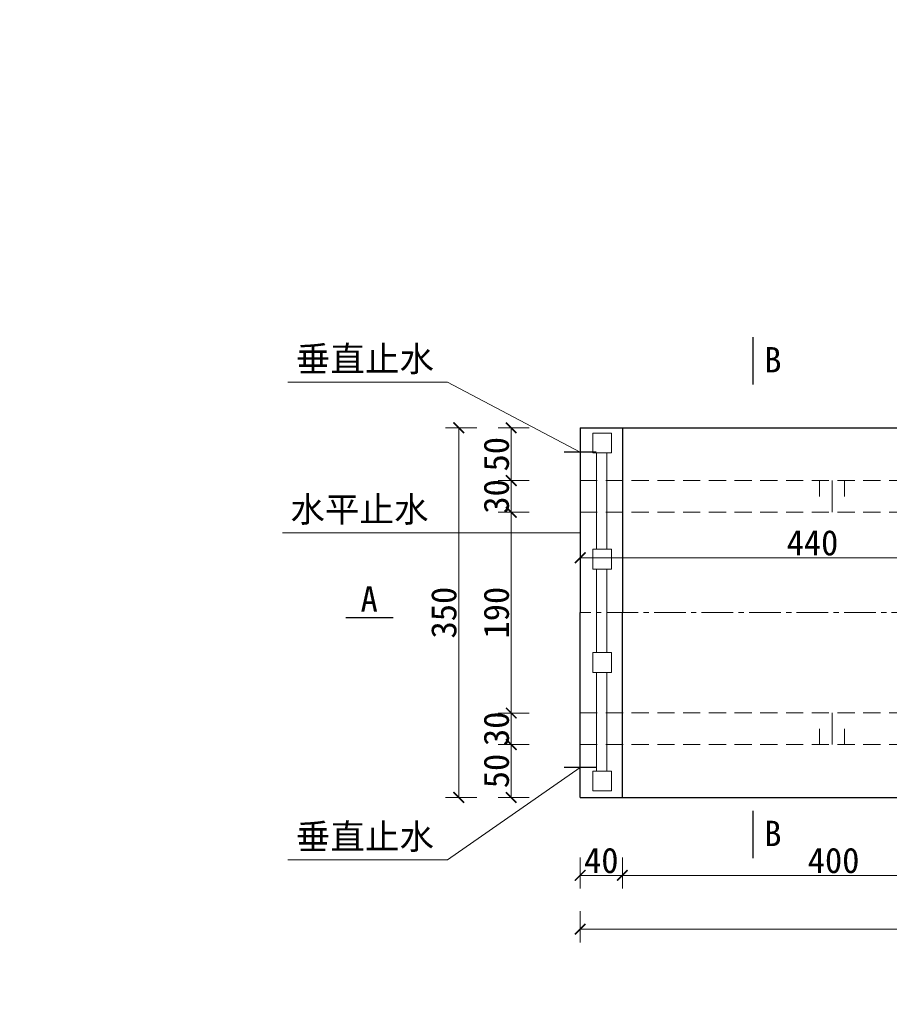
# Model space of a CAD drawing. Extents: x -13074 to 1448651, y 3648755 to 8081248.
# Tile 58 of 173: x 558801 to 558884, y 3858560 to 3858653. Entities that reach past the tile are written whole.
import ezdxf

# ---------------------------------------------------------------- set-up
doc = ezdxf.new("R2010")
doc.units = 0
doc.header["$PDMODE"] = 32
doc.header["$PDSIZE"] = 0.2
doc.linetypes.add('CENTER2', pattern=[1.125, 0.75, -0.125, 0.125, -0.125])
doc.linetypes.add('HIDDEN2', pattern=[0.1875, 0.125, -0.0625])
doc.layers.get('0').update_dxf_attribs({"linetype": 'CONTINUOUS'})
doc.layers.get('Defpoints').update_dxf_attribs({"linetype": 'CONTINUOUS'})
for name, color, linetype, lineweight in [('0.09标注线', 3, 'CONTINUOUS', 9), ('0.15红线', 1, 'CONTINUOUS', 15), ('0.15虚线', 1, 'HIDDEN2', 15), ('0.30粗线', 7, 'CONTINUOUS', 30), ('新建路', 7, 'CONTINUOUS', 40), ('细实线', 3, 'CONTINUOUS', 20)]:
    doc.layers.add(name, color=color, linetype=linetype, lineweight=lineweight)
doc.layers.add('PUB_DIM', color=3, linetype='CONTINUOUS')
doc.styles.add('-仿宋_GB2312', font='FangSong_GB2312.ttf')
doc.styles.add('TSSD_Dimension', font='tssdeng.shx', dxfattribs={"width": 0.7, "bigfont": '1hztxt.shx'})
doc.dimstyles.new('TSSD_100_100', dxfattribs={"dimtxt": 300, "dimasz": 100, "dimexe": 100, "dimexo": 250, "dimgap": 100, "dimtad": 1, "dimdec": 0, "dimzin": 0, "dimdsep": 46, "dimtxsty": 'TSSD_Dimension', "dimblk": 'ARCHTICK', "dimcen": 0, "dimdle": 100, "dimclrt": 7, "dimadec": 0, "dimazin": 0, "dimtfac": 1, "dimtdec": 0, "dimtix": 1, "dimtmove": 2, "dimatfit": 3, "dimfxl": 1, "dimtolj": 1, "dimtzin": 0, "dimarcsym": 0})
doc.dimstyles.new('zzzz STANDARD', dxfattribs={"dimtxt": 2.3, "dimasz": 1, "dimexe": 1.25, "dimexo": 1.5, "dimgap": 0.2, "dimtad": 1, "dimdec": 0, "dimlfac": 10, "dimzin": 0, "dimdsep": 46, "dimtxsty": '-仿宋_GB2312', "dimblk": 'ARCHTICK', "dimcen": 0.09, "dimadec": 0, "dimazin": 0, "dimtfac": 1, "dimtdec": 0, "dimtix": 1, "dimtmove": 2, "dimatfit": 3, "dimfxl": 1.7, "dimfxlon": 1, "dimtolj": 1, "dimtzin": 0, "dimlwd": 9, "dimlwe": 9, "dimarcsym": 0})

# ---------------------------------------------------------------- blocks, each defined once
blk = doc.blocks.new('_ARCHTICK')
at = {"color": 0, "linetype": 'ByBlock', "const_width": 0.15}
blk.add_lwpolyline([(-0.5, -0.5), (0.5, 0.5)], dxfattribs=at)
blk = doc.blocks.new('*D1900')
at = {"layer": 'Defpoints', "color": 0, "linetype": 'Continuous', "lineweight": 13}
for p in [(558854.295, 3858579.745, -0.06), (558954.295, 3858579.747), (558854.295, 3858567.272)]:
    blk.add_point(p, dxfattribs=at)
at = {"layer": '新建路', "color": 0, "linetype": 'Continuous', "lineweight": 9}
for p, q in [((558854.295, 3858568.972), (558854.295, 3858566.022)), ((558954.295, 3858568.972), (558954.295, 3858566.022)), ((558954.295, 3858567.272), (558854.295, 3858567.272))]:
    blk.add_line(p, q, dxfattribs=at)
at = {"layer": '新建路', "color": 0, "linetype": 'Continuous', "lineweight": 9, "rotation": 180}
blk.add_blockref('_ARCHTICK', (558854.295, 3858567.272), dxfattribs=at)
at = {"layer": '新建路', "color": 0, "linetype": 'Continuous', "lineweight": 9}
blk.add_blockref('_ARCHTICK', (558954.295, 3858567.272), dxfattribs=at)
at = {"layer": '新建路', "color": 0, "linetype": 'Continuous', "lineweight": 13, "insert": (558904.295, 3858568.672), "char_height": 2.4, "attachment_point": 5, "style": '-仿宋_GB2312'}
blk.add_mtext('\\A1;1000', dxfattribs=at)
blk = doc.blocks.new('*D1901')
at = {"layer": 'Defpoints', "color": 0, "linetype": 'Continuous', "lineweight": 13}
for p in [(558854.295, 3858614.747, -0.06), (558847.763, 3858609.747), (558854.295, 3858609.747, -0.06)]:
    blk.add_point(p, dxfattribs=at)
at = {"layer": '新建路', "color": 0, "linetype": 'Continuous', "lineweight": 9}
for p, q in [((558849.463, 3858614.747), (558846.513, 3858614.747)), ((558847.763, 3858614.747), (558847.763, 3858609.747)), ((558849.463, 3858609.747), (558846.513, 3858609.747))]:
    blk.add_line(p, q, dxfattribs=at)
for p, rotation in [((558847.763, 3858614.747), 90), ((558847.763, 3858609.747), 270)]:
    blk.add_blockref('_ARCHTICK', p, dxfattribs=dict(at, rotation=rotation))
at = {"layer": '新建路', "color": 0, "linetype": 'Continuous', "lineweight": 13, "insert": (558846.363, 3858612.247), "char_height": 2.4, "attachment_point": 5, "rotation": 90, "style": '-仿宋_GB2312'}
blk.add_mtext('\\A1;50', dxfattribs=at)
blk = doc.blocks.new('*D1902')
at = {"layer": 'Defpoints', "color": 0, "linetype": 'Continuous', "lineweight": 13}
for p in [(558854.295, 3858609.747, -0.06), (558847.763, 3858606.747), (558854.295, 3858606.747, -0.06)]:
    blk.add_point(p, dxfattribs=at)
at = {"layer": '新建路', "color": 0, "linetype": 'Continuous', "lineweight": 9}
for p, q in [((558847.763, 3858609.747), (558847.763, 3858610.747)), ((558849.463, 3858609.747), (558846.513, 3858609.747)), ((558847.763, 3858609.747), (558847.763, 3858606.747)), ((558849.463, 3858606.747), (558846.513, 3858606.747)), ((558847.763, 3858606.747), (558847.763, 3858605.747))]:
    blk.add_line(p, q, dxfattribs=at)
for p, rotation in [((558847.763, 3858609.747), 270), ((558847.763, 3858606.747), 90)]:
    blk.add_blockref('_ARCHTICK', p, dxfattribs=dict(at, rotation=rotation))
at = {"layer": '新建路', "color": 0, "linetype": 'Continuous', "lineweight": 13, "insert": (558846.363, 3858608.247), "char_height": 2.4, "attachment_point": 5, "rotation": 90, "style": '-仿宋_GB2312'}
blk.add_mtext('\\A1;30', dxfattribs=at)
blk = doc.blocks.new('*D1903')
at = {"layer": 'Defpoints', "color": 0, "linetype": 'Continuous', "lineweight": 13}
for p in [(558854.295, 3858606.747, -0.06), (558847.763, 3858587.739), (558854.295, 3858587.739, -0.305)]:
    blk.add_point(p, dxfattribs=at)
at = {"layer": '新建路', "color": 0, "linetype": 'Continuous', "lineweight": 9}
for p, q in [((558849.463, 3858606.747), (558846.513, 3858606.747)), ((558847.763, 3858606.747), (558847.763, 3858587.739)), ((558849.461, 3858587.739), (558846.513, 3858587.739))]:
    blk.add_line(p, q, dxfattribs=at)
for p, rotation in [((558847.763, 3858606.747), 90), ((558847.763, 3858587.739), 270)]:
    blk.add_blockref('_ARCHTICK', p, dxfattribs=dict(at, rotation=rotation))
at = {"layer": '新建路', "color": 0, "linetype": 'Continuous', "lineweight": 13, "insert": (558846.363, 3858597.243), "char_height": 2.4, "attachment_point": 5, "rotation": 90, "style": '-仿宋_GB2312'}
blk.add_mtext('\\A1;190', dxfattribs=at)
blk = doc.blocks.new('*D1904')
at = {"layer": 'Defpoints', "color": 0, "linetype": 'Continuous', "lineweight": 13}
for p in [(558854.295, 3858587.739, -0.305), (558847.763, 3858584.747), (558854.295, 3858584.747, -0.06)]:
    blk.add_point(p, dxfattribs=at)
at = {"layer": '新建路', "color": 0, "linetype": 'Continuous', "lineweight": 9}
for p, q in [((558847.763, 3858587.739), (558847.763, 3858588.739)), ((558849.461, 3858587.739), (558846.513, 3858587.739)), ((558847.763, 3858587.739), (558847.763, 3858584.747)), ((558849.463, 3858584.747), (558846.513, 3858584.747)), ((558847.763, 3858584.747), (558847.763, 3858583.747))]:
    blk.add_line(p, q, dxfattribs=at)
for p, rotation in [((558847.763, 3858587.739), 270), ((558847.763, 3858584.747), 90)]:
    blk.add_blockref('_ARCHTICK', p, dxfattribs=dict(at, rotation=rotation))
at = {"layer": '新建路', "color": 0, "linetype": 'Continuous', "lineweight": 13, "insert": (558846.363, 3858586.243), "char_height": 2.4, "attachment_point": 5, "rotation": 90, "style": '-仿宋_GB2312'}
blk.add_mtext('\\A1;30', dxfattribs=at)
blk = doc.blocks.new('*D1905')
at = {"layer": 'Defpoints', "color": 0, "linetype": 'Continuous', "lineweight": 13}
for p in [(558854.295, 3858584.747, -0.06), (558847.763, 3858579.747), (558854.295, 3858579.747, -0.06)]:
    blk.add_point(p, dxfattribs=at)
at = {"layer": '新建路', "color": 0, "linetype": 'Continuous', "lineweight": 9}
for p, q in [((558849.463, 3858584.747), (558846.513, 3858584.747)), ((558847.763, 3858584.747), (558847.763, 3858579.747)), ((558849.463, 3858579.747), (558846.513, 3858579.747))]:
    blk.add_line(p, q, dxfattribs=at)
for p, rotation in [((558847.763, 3858584.747), 90), ((558847.763, 3858579.747), 270)]:
    blk.add_blockref('_ARCHTICK', p, dxfattribs=dict(at, rotation=rotation))
at = {"layer": '新建路', "color": 0, "linetype": 'Continuous', "lineweight": 13, "insert": (558846.363, 3858582.247), "char_height": 2.4, "attachment_point": 5, "rotation": 90, "style": '-仿宋_GB2312'}
blk.add_mtext('\\A1;50', dxfattribs=at)
blk = doc.blocks.new('*D1922')
at = {"layer": 'Defpoints', "color": 0, "linetype": 'Continuous', "lineweight": 13}
for p in [(558898.295, 3858614.747, -0.06), (558854.295, 3858609.747, -0.06), (558854.295, 3858602.446)]:
    blk.add_point(p, dxfattribs=at)
at = {"layer": '新建路', "color": 0, "linetype": 'Continuous', "lineweight": 9}
for p, q in [((558854.295, 3858604.146), (558854.295, 3858601.196)), ((558898.295, 3858604.146), (558898.295, 3858601.196)), ((558898.295, 3858602.446), (558854.295, 3858602.446))]:
    blk.add_line(p, q, dxfattribs=at)
at = {"layer": '新建路', "color": 0, "linetype": 'Continuous', "lineweight": 9, "rotation": 180}
blk.add_blockref('_ARCHTICK', (558854.295, 3858602.446), dxfattribs=at)
at = {"layer": '新建路', "color": 0, "linetype": 'Continuous', "lineweight": 9}
blk.add_blockref('_ARCHTICK', (558898.295, 3858602.446), dxfattribs=at)
at = {"layer": '新建路', "color": 0, "linetype": 'Continuous', "lineweight": 13, "insert": (558876.295, 3858603.846), "char_height": 2.4, "attachment_point": 5, "style": '-仿宋_GB2312'}
blk.add_mtext('\\A1;440', dxfattribs=at)
blk = doc.blocks.new('*D1656')
at = {"layer": 'Defpoints', "color": 0, "lineweight": 13}
for p in [(795706, 267580.9), (795535.2, 266220.4), (795732.5, 266163.8), (795133.8, 265864.5), (795133.8, 265864.5)]:
    blk.add_point(p, dxfattribs=at)
at = {"layer": 'PUB_DIM', "color": 0, "lineweight": -2}
blk.add_arc((795133.8, 265864.5), 536.4, 26.56505, 71.56505, dxfattribs=at)
at = {"layer": 'PUB_DIM', "color": 0, "lineweight": -2, "xscale": 100, "yscale": 100, "zscale": 100}
for p, rotation in [((795303.5, 266373.4), 161.5650511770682), ((795613.6, 266104.4), 296.5650511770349)]:
    blk.add_blockref('_ARCHTICK', p, dxfattribs=dict(at, rotation=rotation))
blk = doc.blocks.new('123')
at = {"layer": 'PUB_DIM', "color": 7}
dim = blk.add_angular_dim_2l(base=(795535.2, 266220.4), line1=((795732.5, 266163.8), (795133.8, 265864.5)), line2=((795133.8, 265864.5), (795706, 267580.9)), text=' ', dimstyle='TSSD_100_100', dxfattribs=at)
dim.commit()
dim.dimension.update_dxf_attribs({"geometry": '*D1656', "text_midpoint": (426562.1, 722353.3)})

msp = doc.modelspace()

# ---------------------------------------------------------------- linework, layer by layer
at = {"layer": '0.09标注线', "color": 3, "lineweight": 13}
for p, q in [((558841.729, 3858619.054), (558826.602, 3858619.054)), ((558854.295, 3858604.802, -0.304), (558826.094, 3858604.802, -0.304)), ((558841.729, 3858573.823), (558826.602, 3858573.823))]:
    msp.add_line(p, q, dxfattribs=at)
at = {"layer": '0.09标注线', "linetype": 'Continuous', "lineweight": 13}
for p, q in [((558854.295, 3858612.428, -0.536), (558841.729, 3858619.054)), ((558876.947, 3858609.747, 0.001), (558876.947, 3858608.247, 0.001)), ((558878.171, 3858609.747, 0.001), (558878.171, 3858606.747, 0.001)), ((558879.333, 3858609.747, 0.001), (558879.333, 3858608.247, 0.001)), ((558878.171, 3858584.747, 0.001), (558878.171, 3858587.747, 0.001)), ((558876.947, 3858584.747, 0.001), (558876.947, 3858586.247, 0.001)), ((558879.333, 3858584.747, 0.001), (558879.333, 3858586.247, 0.001)), ((558854.295, 3858582.566, -0.536), (558841.729, 3858573.823))]:
    msp.add_line(p, q, dxfattribs=at)
at = {"layer": '0.15红线', "color": 7}
for p, q in [((558855.846, 3858603.245, -0.573), (558855.846, 3858612.364, -0.573)), ((558856.815, 3858612.364, -0.573), (558856.815, 3858603.245, -0.573)), ((558855.846, 3858601.37, -0.573), (558855.846, 3858593.458, -0.573)), ((558856.815, 3858593.458, -0.573), (558856.815, 3858601.37, -0.573)), ((558855.846, 3858591.583, -0.573), (558855.846, 3858582.238, -0.573)), ((558856.815, 3858582.238, -0.573), (558856.815, 3858591.583, -0.573))]:
    msp.add_line(p, q, dxfattribs=at)
at = {"layer": '0.15红线', "color": 7, "elevation": -0.536}
for points in [[(558857.276, 3858612.364), (558855.501, 3858612.364), (558855.501, 3858614.239), (558857.276, 3858614.239)], [(558857.276, 3858601.37), (558855.501, 3858601.37), (558855.501, 3858603.245), (558857.276, 3858603.245)], [(558857.276, 3858593.458), (558855.501, 3858593.458), (558855.501, 3858591.583), (558857.276, 3858591.583)], [(558857.276, 3858582.238), (558855.501, 3858582.238), (558855.501, 3858580.363), (558857.276, 3858580.363)]]:
    msp.add_lwpolyline(points, close=True, dxfattribs=at)
at = {"layer": '0.15虚线', "ltscale": 13}
for p, q in [((558854.295, 3858609.747, 0.001), (558898.295, 3858609.747, 0.001)), ((558854.295, 3858606.747, 0.001), (558903.045, 3858606.747, 0.293)), ((558854.295, 3858587.747, 0.001), (558903.045, 3858587.747, 1.799)), ((558854.295, 3858584.747, 0.001), (558898.295, 3858584.747, 0.001))]:
    msp.add_line(p, q, dxfattribs=at)
at = {"layer": '0.30粗线'}
for p, q in [((558870.636, 3858623.341), (558870.636, 3858618.845)), ((558854.295, 3858614.747, 0.001), (558854.295, 3858597.247, -0.536)), ((558854.295, 3858614.747, 0.001), (558936.287, 3858614.747, 0.001)), ((558858.295, 3858614.747, -0.536), (558858.295, 3858597.247, -0.536)), ((558855.795, 3858612.428, -0.536), (558852.795, 3858612.428, -0.536)), ((558854.295, 3858579.747, 0.001), (558854.295, 3858597.247, -0.536)), ((558858.295, 3858579.747, -0.536), (558858.295, 3858597.247, -0.536)), ((558832.086, 3858596.773), (558836.582, 3858596.773)), ((558855.795, 3858582.566, -0.536), (558852.795, 3858582.566, -0.536)), ((558854.295, 3858579.747, 0.001), (558936.287, 3858579.747, 0.001)), ((558870.636, 3858578.489), (558870.636, 3858573.993))]:
    msp.add_line(p, q, dxfattribs=at)
at = {"layer": '细实线', "color": 1, "linetype": 'CENTER2', "lineweight": 13, "ltscale": 4}
msp.add_line((558954.295, 3858597.247, -0.323), (558854.295, 3858597.247, -0.386), dxfattribs=at)

# ---------------------------------------------------------------- block references
at = {"linetype": 'Continuous', "lineweight": 13, "xscale": 0.01000000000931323, "yscale": 0.009999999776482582, "zscale": 0.01}
msp.add_blockref('123', (552983.124, 3855442.078), dxfattribs=at)

# ---------------------------------------------------------------- texts
at = {"layer": '0.09标注线', "char_height": 2.4, "attachment_point": 1, "style": '-仿宋_GB2312'}
for s, insert, width in [('垂直止水', (558827.352, 3858622.475), 19.48533), ('B', (558871.731, 3858622.393), 12.60969), ('水平止水', (558826.844, 3858608.223, -0.304), 19.48533), ('A', (558833.496, 3858599.739), 12.60969), ('垂直止水', (558827.352, 3858577.244), 19.48533), ('B', (558871.731, 3858577.54), 12.60969)]:
    msp.add_mtext(s, dxfattribs=dict(at, insert=insert, width=width))

# ---------------------------------------------------------------- dimensions: what is measured, and where the dimension line sits
at = {"layer": '新建路', "color": 3, "linetype": 'Continuous', "lineweight": 13}
msp.add_linear_dim(base=(558842.793, 3858614.747, 0.06), p1=(558854.295, 3858579.747, 0.001), p2=(558854.295, 3858614.747, 0.001), angle=90, dimstyle='zzzz STANDARD', override={"dimtxt": 2.4, "dimexo": 2}, dxfattribs=at).render()
for base, p1, p2, picture, middle in [((558847.763, 3858609.747, 0.06), (558854.295, 3858614.747, 0.001), (558854.295, 3858609.747, 0.001), '*D1901', (558846.363, 3858612.247, 0.06)), ((558847.763, 3858606.747, 0.06), (558854.295, 3858609.747, 0.001), (558854.295, 3858606.747, 0.001), '*D1902', (558846.363, 3858608.247, 0.06)), ((558847.763, 3858587.739, 0.06), (558854.295, 3858606.747, 0.001), (558854.295, 3858587.739, -0.244), '*D1903', (558846.363, 3858597.243, 0.06)), ((558847.763, 3858584.747, 0.06), (558854.295, 3858587.739, -0.244), (558854.295, 3858584.747, 0.001), '*D1904', (558846.363, 3858586.243, 0.06)), ((558847.763, 3858579.747, 0.06), (558854.295, 3858584.747, 0.001), (558854.295, 3858579.747, 0.001), '*D1905', (558846.363, 3858582.247, 0.06))]:
    dim = msp.add_linear_dim(base=base, p1=p1, p2=p2, angle=90, dimstyle='zzzz STANDARD', override={"dimtxt": 2.4, "dimexo": 2}, dxfattribs=at)
    dim.commit()
    dim.dimension.update_dxf_attribs({"geometry": picture, "text_midpoint": middle})
for base, p1, p2, picture, middle in [((558854.295, 3858602.446, 0.06), (558898.295, 3858614.747), (558854.295, 3858609.747, 0.001), '*D1922', (558876.295, 3858603.846, 0.06)), ((558854.295, 3858567.272, 0.06), (558954.295, 3858579.747, 0.06), (558854.295, 3858579.745, 0.001), '*D1900', (558904.295, 3858568.672, 0.06))]:
    dim = msp.add_linear_dim(base=base, p1=p1, p2=p2, dimstyle='zzzz STANDARD', override={"dimtxt": 2.4, "dimexo": 2}, dxfattribs=at)
    dim.commit()
    dim.dimension.update_dxf_attribs({"geometry": picture, "text_midpoint": middle})
for base, p1, p2 in [((558858.295, 3858572.368, 0.06), (558854.295, 3858579.747, 0.001), (558858.295, 3858579.747, -0.536)), ((558898.295, 3858572.368, 0.06), (558858.295, 3858579.747, -0.536), (558898.295, 3858579.747, -0.536))]:
    msp.add_linear_dim(base=base, p1=p1, p2=p2, dimstyle='zzzz STANDARD', override={"dimtxt": 2.4, "dimexo": 2}, dxfattribs=at).render()

doc.saveas('drawing.dxf')
